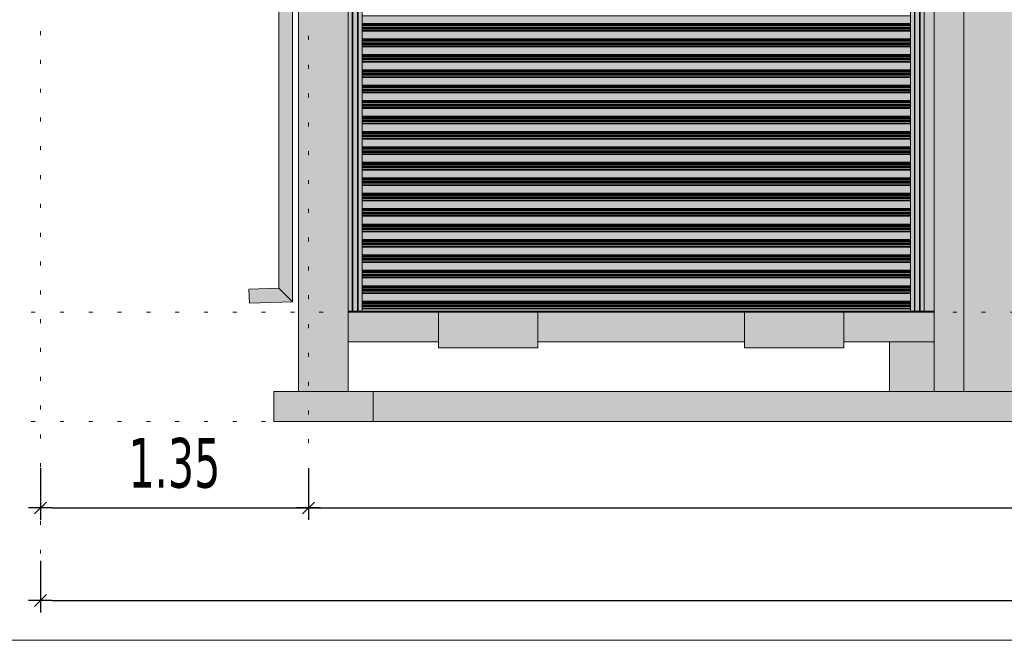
# Model space of a CAD drawing. Header units: millimetres. Extents: x 0 to 1517, y -116 to 725.
# Tile 26 of 256: x 402 to 452, y 245 to 276. Entities that reach past the tile are written whole.
import ezdxf

# ---------------------------------------------------------------- set-up
doc = ezdxf.new("R2010")
doc.units = ezdxf.units.MM
doc.linetypes.add('CADWORK_2', pattern=[1.45, 0.2, -1.25])
doc.layers.add('Ech.1_100', color=7, linetype='Continuous')
doc.styles.add('tahoma-z-r', font='txt', dxfattribs={"width": 0.704918})
doc.dimstyles.new('ISO-25', dxfattribs={"dimtxt": 2.5, "dimasz": 2.5, "dimexe": 1.25, "dimexo": 0.625, "dimtad": 1, "dimtxsty": 'Standard', "dimcen": 2.5, "dimadec": 0, "dimazin": 0, "dimtfac": 1, "dimtmove": 0, "dimatfit": 3, "dimfxl": 1, "dimarcsym": 0})

# ---------------------------------------------------------------- blocks, each defined once
blk = doc.blocks.new('cw-dimension-symbol2')
at = {"color": 0, "linetype": 'Continuous', "lineweight": -2}
for p, q in [((-1, 0), (1, 0)), ((-0.5, -0.5), (0.5, 0.5))]:
    blk.add_line(p, q, dxfattribs=at)
blk = doc.blocks.new('*D80')
at = {"layer": 'Defpoints', "color": 0}
for p in [(403.003, 253.457), (416.503, 253.457), (416.503, 251.457)]:
    blk.add_point(p, dxfattribs=at)
at = {"layer": 'Ech.1_100', "color": 0, "linetype": 'Continuous', "lineweight": -2}
for p, q in [((403.003, 253.457), (403.003, 250.857)), ((416.503, 253.457), (416.503, 250.857)), ((403.603, 251.457), (415.903, 251.457))]:
    blk.add_line(p, q, dxfattribs=at)
at = {"layer": 'Ech.1_100', "color": 0, "lineweight": -2, "xscale": 0.6000000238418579, "yscale": 0.6000000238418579, "zscale": 0.6000000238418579, "rotation": 180}
blk.add_blockref('cw-dimension-symbol2', (403.003, 251.457), dxfattribs=at)
at = {"layer": 'Ech.1_100', "color": 0, "lineweight": -2, "xscale": 0.6000000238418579, "yscale": 0.6000000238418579, "zscale": 0.6000000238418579}
blk.add_blockref('cw-dimension-symbol2', (416.503, 251.457), dxfattribs=at)
at = {"layer": 'Ech.1_100', "color": 7, "linetype": 'Continuous', "lineweight": 5, "insert": (409.753, 253.707), "char_height": 2.5, "attachment_point": 5, "style": 'tahoma-z-r'}
blk.add_mtext('1.35', dxfattribs=at)
blk = doc.blocks.new('*D81')
at = {"layer": 'Defpoints', "color": 0}
for p in [(416.503, 253.457), (499.503, 253.457), (499.503, 251.457)]:
    blk.add_point(p, dxfattribs=at)
at = {"layer": 'Ech.1_100', "color": 0, "linetype": 'Continuous', "lineweight": -2}
for p, q in [((416.503, 253.457), (416.503, 250.857)), ((499.503, 253.457), (499.503, 250.857)), ((417.103, 251.457), (498.903, 251.457))]:
    blk.add_line(p, q, dxfattribs=at)
at = {"layer": 'Ech.1_100', "color": 0, "lineweight": -2, "xscale": 0.6000000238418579, "yscale": 0.6000000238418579, "zscale": 0.6000000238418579, "rotation": 180}
blk.add_blockref('cw-dimension-symbol2', (416.503, 251.457), dxfattribs=at)
at = {"layer": 'Ech.1_100', "color": 0, "lineweight": -2, "xscale": 0.6000000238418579, "yscale": 0.6000000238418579, "zscale": 0.6000000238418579}
blk.add_blockref('cw-dimension-symbol2', (499.503, 251.457), dxfattribs=at)
at = {"layer": 'Ech.1_100', "color": 7, "linetype": 'Continuous', "lineweight": 5, "insert": (458.003, 253.707), "char_height": 2.5, "attachment_point": 5, "style": 'tahoma-z-r'}
blk.add_mtext('8.30', dxfattribs=at)
blk = doc.blocks.new('*D84')
at = {"layer": 'Defpoints', "color": 0}
for p in [(403.003, 248.803), (597.503, 248.803), (597.503, 246.803)]:
    blk.add_point(p, dxfattribs=at)
at = {"layer": 'Ech.1_100', "color": 0, "linetype": 'Continuous', "lineweight": -2}
for p, q in [((403.003, 248.803), (403.003, 246.203)), ((597.503, 248.803), (597.503, 246.203)), ((403.603, 246.803), (596.903, 246.803))]:
    blk.add_line(p, q, dxfattribs=at)
at = {"layer": 'Ech.1_100', "color": 0, "lineweight": -2, "xscale": 0.6000000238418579, "yscale": 0.6000000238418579, "zscale": 0.6000000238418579, "rotation": 180}
blk.add_blockref('cw-dimension-symbol2', (403.003, 246.803), dxfattribs=at)
at = {"layer": 'Ech.1_100', "color": 0, "lineweight": -2, "xscale": 0.6000000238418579, "yscale": 0.6000000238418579, "zscale": 0.6000000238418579}
blk.add_blockref('cw-dimension-symbol2', (597.503, 246.803), dxfattribs=at)
at = {"layer": 'Ech.1_100', "color": 7, "linetype": 'Continuous', "lineweight": 5, "insert": (500.253, 249.053), "char_height": 2.5, "attachment_point": 5, "style": 'tahoma-z-r'}
blk.add_mtext('19.45', dxfattribs=at)

msp = doc.modelspace()

# ---------------------------------------------------------------- hatches: boundary and pattern name
at = {"layer": 'Ech.1_100', "linetype": 'Continuous', "lineweight": 5, "true_color": 0xdcdcdc, "transparency": 33554687}
for points in [[(418.503, 287.357), (418.003, 287.357), (418.003, 291.317), (416.003, 291.317), (416.003, 257.317), (418.503, 257.317), (418.503, 287.357)], [(449.503, 291.317), (448.978, 291.317), (448.978, 287.357), (448.478, 287.357), (448.478, 291.317), (448.003, 291.317), (448.003, 257.317), (449.503, 257.317), (449.503, 291.317)], [(418.503, 259.817), (423.053, 259.817), (423.053, 261.317), (418.503, 261.317), (418.503, 259.817)], [(438.453, 261.317), (428.053, 261.317), (428.053, 259.817), (438.453, 259.817), (438.453, 261.317)], [(448.003, 261.317), (443.453, 261.317), (443.453, 259.817), (448.003, 259.817), (448.003, 261.317)], [(445.753, 257.317), (448.003, 257.317), (448.003, 259.817), (445.753, 259.817), (445.753, 257.317)], [(419.753, 257.317), (414.753, 257.317), (414.753, 255.817), (419.753, 255.817), (419.753, 257.317)], [(419.753, 255.817), (496.253, 255.817), (496.253, 257.317), (419.753, 257.317), (419.753, 255.817)]]:
    msp.add_hatch(color=254, dxfattribs=at).paths.add_polyline_path(points)
at = {"layer": 'Ech.1_100', "linetype": 'Continuous', "lineweight": 5, "true_color": 0xd7d7ea, "transparency": 33554687}
for points in [[(415.703, 289.917), (415.003, 289.237), (415.003, 262.517), (415.703, 261.838), (415.703, 289.917)], [(413.525, 261.773), (415.703, 261.838), (415.003, 262.517), (413.504, 262.472), (413.525, 261.773)]]:
    msp.add_hatch(color=254, dxfattribs=at).paths.add_polyline_path(points)
at = {"layer": 'Ech.1_100', "linetype": 'Continuous', "lineweight": 5, "true_color": 0xf8f8f8, "transparency": 33554687}
msp.add_hatch(color=7, dxfattribs=at).paths.add_polyline_path([(457.253, 289.817), (456.928, 289.817), (456.928, 287.357), (456.428, 287.357), (456.428, 289.817), (455.603, 289.817), (455.603, 287.357), (455.103, 287.357), (455.103, 289.817), (454.278, 289.817), (454.278, 287.357), (453.778, 287.357), (453.778, 289.817), (452.953, 289.817), (452.953, 287.357), (452.453, 287.357), (452.453, 289.817), (451.628, 289.817), (451.628, 287.357), (451.128, 287.357), (451.128, 289.817), (450.303, 289.817), (450.303, 287.357), (449.803, 287.357), (449.803, 289.817), (449.503, 289.817), (449.503, 257.317), (457.253, 257.317), (457.253, 289.817)])
at = {"layer": 'Ech.1_100', "linetype": 'Continuous', "lineweight": 5, "true_color": 0xb3b3b3, "transparency": 33554687}
for points in [[(418.707, 287.357), (418.503, 287.357), (418.503, 261.357), (418.707, 261.357), (418.707, 287.357)], [(418.707, 261.357), (418.737, 261.357), (418.737, 287.357), (418.707, 287.357), (418.707, 261.357)], [(418.737, 261.357), (418.97, 261.357), (418.97, 287.357), (418.737, 287.357), (418.737, 261.357)], [(418.97, 261.357), (419, 261.357), (419, 287.357), (418.97, 287.357), (418.97, 261.357)], [(419, 261.357), (419.203, 261.357), (419.203, 287.357), (419, 287.357), (419, 261.357)], [(447.007, 287.357), (446.803, 287.357), (446.803, 261.357), (447.007, 261.357), (447.007, 287.357)], [(447.037, 287.357), (447.007, 287.357), (447.007, 261.357), (447.037, 261.357), (447.037, 287.357)], [(447.27, 287.357), (447.037, 287.357), (447.037, 261.357), (447.27, 261.357), (447.27, 287.357)], [(447.3, 287.357), (447.27, 287.357), (447.27, 261.357), (447.3, 261.357), (447.3, 287.357)], [(447.503, 287.357), (447.3, 287.357), (447.3, 261.357), (447.503, 261.357), (447.503, 287.357)], [(448.003, 287.357), (447.503, 287.357), (447.503, 261.357), (448.003, 261.357), (448.003, 287.357)]]:
    msp.add_hatch(color=253, dxfattribs=at).paths.add_polyline_path(points)
at = {"layer": 'Ech.1_100', "linetype": 'Continuous', "lineweight": 5, "true_color": 0xb3d6f7, "transparency": 33554687}
for points in [[(419.203, 275.837), (446.803, 275.837), (446.803, 276.225), (419.203, 276.225), (419.203, 275.837)], [(446.803, 275.837), (419.203, 275.837), (419.203, 275.788), (446.803, 275.788), (446.803, 275.837)], [(419.203, 275.78), (446.803, 275.78), (446.803, 275.788), (419.203, 275.788), (419.203, 275.78)], [(419.203, 275.731), (446.803, 275.731), (446.803, 275.78), (419.203, 275.78), (419.203, 275.731)], [(446.803, 275.731), (419.203, 275.731), (419.203, 275.719), (446.803, 275.719), (446.803, 275.731)], [(446.803, 275.719), (419.203, 275.719), (419.203, 275.645), (446.803, 275.645), (446.803, 275.719)], [(419.203, 275.598), (446.803, 275.598), (446.803, 275.645), (419.203, 275.645), (419.203, 275.598)], [(419.203, 275.563), (446.803, 275.563), (446.803, 275.598), (419.203, 275.598), (419.203, 275.563)], [(419.203, 275.484), (446.803, 275.484), (446.803, 275.563), (419.203, 275.563), (419.203, 275.484)], [(419.203, 275.449), (446.803, 275.449), (446.803, 275.484), (419.203, 275.484), (419.203, 275.449)], [(419.203, 275.061), (446.803, 275.061), (446.803, 275.449), (419.203, 275.449), (419.203, 275.061)], [(446.803, 275.061), (419.203, 275.061), (419.203, 275.012), (446.803, 275.012), (446.803, 275.061)], [(419.203, 275.004), (446.803, 275.004), (446.803, 275.012), (419.203, 275.012), (419.203, 275.004)], [(419.203, 274.955), (446.803, 274.955), (446.803, 275.004), (419.203, 275.004), (419.203, 274.955)], [(446.803, 274.955), (419.203, 274.955), (419.203, 274.943), (446.803, 274.943), (446.803, 274.955)], [(446.803, 274.943), (419.203, 274.943), (419.203, 274.869), (446.803, 274.869), (446.803, 274.943)], [(419.203, 274.822), (446.803, 274.822), (446.803, 274.869), (419.203, 274.869), (419.203, 274.822)], [(419.203, 274.787), (446.803, 274.787), (446.803, 274.822), (419.203, 274.822), (419.203, 274.787)], [(419.203, 274.708), (446.803, 274.708), (446.803, 274.787), (419.203, 274.787), (419.203, 274.708)], [(419.203, 274.673), (446.803, 274.673), (446.803, 274.708), (419.203, 274.708), (419.203, 274.673)], [(419.203, 274.285), (446.803, 274.285), (446.803, 274.673), (419.203, 274.673), (419.203, 274.285)], [(446.803, 274.285), (419.203, 274.285), (419.203, 274.236), (446.803, 274.236), (446.803, 274.285)], [(419.203, 274.228), (446.803, 274.228), (446.803, 274.236), (419.203, 274.236), (419.203, 274.228)], [(419.203, 274.179), (446.803, 274.179), (446.803, 274.228), (419.203, 274.228), (419.203, 274.179)], [(446.803, 274.179), (419.203, 274.179), (419.203, 274.167), (446.803, 274.167), (446.803, 274.179)], [(446.803, 274.167), (419.203, 274.167), (419.203, 274.093), (446.803, 274.093), (446.803, 274.167)], [(419.203, 274.046), (446.803, 274.046), (446.803, 274.093), (419.203, 274.093), (419.203, 274.046)], [(419.203, 274.011), (446.803, 274.011), (446.803, 274.046), (419.203, 274.046), (419.203, 274.011)], [(419.203, 273.932), (446.803, 273.932), (446.803, 274.011), (419.203, 274.011), (419.203, 273.932)], [(419.203, 273.897), (446.803, 273.897), (446.803, 273.932), (419.203, 273.932), (419.203, 273.897)], [(419.203, 273.509), (446.803, 273.509), (446.803, 273.897), (419.203, 273.897), (419.203, 273.509)], [(446.803, 273.509), (419.203, 273.509), (419.203, 273.46), (446.803, 273.46), (446.803, 273.509)], [(419.203, 273.452), (446.803, 273.452), (446.803, 273.46), (419.203, 273.46), (419.203, 273.452)], [(419.203, 273.403), (446.803, 273.403), (446.803, 273.452), (419.203, 273.452), (419.203, 273.403)], [(446.803, 273.403), (419.203, 273.403), (419.203, 273.391), (446.803, 273.391), (446.803, 273.403)], [(446.803, 273.391), (419.203, 273.391), (419.203, 273.317), (446.803, 273.317), (446.803, 273.391)], [(419.203, 273.27), (446.803, 273.27), (446.803, 273.317), (419.203, 273.317), (419.203, 273.27)], [(419.203, 273.235), (446.803, 273.235), (446.803, 273.27), (419.203, 273.27), (419.203, 273.235)], [(419.203, 273.156), (446.803, 273.156), (446.803, 273.235), (419.203, 273.235), (419.203, 273.156)], [(419.203, 273.121), (446.803, 273.121), (446.803, 273.156), (419.203, 273.156), (419.203, 273.121)], [(419.203, 272.733), (446.803, 272.733), (446.803, 273.121), (419.203, 273.121), (419.203, 272.733)], [(446.803, 272.733), (419.203, 272.733), (419.203, 272.684), (446.803, 272.684), (446.803, 272.733)], [(419.203, 272.676), (446.803, 272.676), (446.803, 272.684), (419.203, 272.684), (419.203, 272.676)], [(419.203, 272.627), (446.803, 272.627), (446.803, 272.676), (419.203, 272.676), (419.203, 272.627)], [(446.803, 272.627), (419.203, 272.627), (419.203, 272.615), (446.803, 272.615), (446.803, 272.627)], [(446.803, 272.615), (419.203, 272.615), (419.203, 272.541), (446.803, 272.541), (446.803, 272.615)], [(419.203, 272.494), (446.803, 272.494), (446.803, 272.541), (419.203, 272.541), (419.203, 272.494)], [(419.203, 272.459), (446.803, 272.459), (446.803, 272.494), (419.203, 272.494), (419.203, 272.459)], [(419.203, 272.38), (446.803, 272.38), (446.803, 272.459), (419.203, 272.459), (419.203, 272.38)], [(419.203, 272.345), (446.803, 272.345), (446.803, 272.38), (419.203, 272.38), (419.203, 272.345)], [(419.203, 271.957), (446.803, 271.957), (446.803, 272.345), (419.203, 272.345), (419.203, 271.957)], [(446.803, 271.957), (419.203, 271.957), (419.203, 271.908), (446.803, 271.908), (446.803, 271.957)], [(419.203, 271.9), (446.803, 271.9), (446.803, 271.908), (419.203, 271.908), (419.203, 271.9)], [(419.203, 271.851), (446.803, 271.851), (446.803, 271.9), (419.203, 271.9), (419.203, 271.851)], [(446.803, 271.851), (419.203, 271.851), (419.203, 271.839), (446.803, 271.839), (446.803, 271.851)], [(446.803, 271.839), (419.203, 271.839), (419.203, 271.765), (446.803, 271.765), (446.803, 271.839)], [(419.203, 271.718), (446.803, 271.718), (446.803, 271.765), (419.203, 271.765), (419.203, 271.718)], [(419.203, 271.683), (446.803, 271.683), (446.803, 271.718), (419.203, 271.718), (419.203, 271.683)], [(419.203, 271.604), (446.803, 271.604), (446.803, 271.683), (419.203, 271.683), (419.203, 271.604)], [(419.203, 271.569), (446.803, 271.569), (446.803, 271.604), (419.203, 271.604), (419.203, 271.569)], [(419.203, 271.181), (446.803, 271.181), (446.803, 271.569), (419.203, 271.569), (419.203, 271.181)], [(446.803, 271.181), (419.203, 271.181), (419.203, 271.132), (446.803, 271.132), (446.803, 271.181)], [(419.203, 271.124), (446.803, 271.124), (446.803, 271.132), (419.203, 271.132), (419.203, 271.124)], [(419.203, 271.075), (446.803, 271.075), (446.803, 271.124), (419.203, 271.124), (419.203, 271.075)], [(446.803, 271.075), (419.203, 271.075), (419.203, 271.063), (446.803, 271.063), (446.803, 271.075)], [(446.803, 271.063), (419.203, 271.063), (419.203, 270.989), (446.803, 270.989), (446.803, 271.063)], [(419.203, 270.942), (446.803, 270.942), (446.803, 270.989), (419.203, 270.989), (419.203, 270.942)], [(419.203, 270.907), (446.803, 270.907), (446.803, 270.942), (419.203, 270.942), (419.203, 270.907)], [(419.203, 270.828), (446.803, 270.828), (446.803, 270.907), (419.203, 270.907), (419.203, 270.828)], [(419.203, 270.793), (446.803, 270.793), (446.803, 270.828), (419.203, 270.828), (419.203, 270.793)], [(419.203, 270.405), (446.803, 270.405), (446.803, 270.793), (419.203, 270.793), (419.203, 270.405)], [(446.803, 270.405), (419.203, 270.405), (419.203, 270.356), (446.803, 270.356), (446.803, 270.405)], [(419.203, 270.348), (446.803, 270.348), (446.803, 270.356), (419.203, 270.356), (419.203, 270.348)], [(419.203, 270.299), (446.803, 270.299), (446.803, 270.348), (419.203, 270.348), (419.203, 270.299)], [(446.803, 270.299), (419.203, 270.299), (419.203, 270.287), (446.803, 270.287), (446.803, 270.299)], [(446.803, 270.287), (419.203, 270.287), (419.203, 270.213), (446.803, 270.213), (446.803, 270.287)], [(419.203, 270.166), (446.803, 270.166), (446.803, 270.213), (419.203, 270.213), (419.203, 270.166)], [(419.203, 270.131), (446.803, 270.131), (446.803, 270.166), (419.203, 270.166), (419.203, 270.131)], [(419.203, 270.052), (446.803, 270.052), (446.803, 270.131), (419.203, 270.131), (419.203, 270.052)], [(419.203, 270.017), (446.803, 270.017), (446.803, 270.052), (419.203, 270.052), (419.203, 270.017)], [(419.203, 269.629), (446.803, 269.629), (446.803, 270.017), (419.203, 270.017), (419.203, 269.629)], [(446.803, 269.629), (419.203, 269.629), (419.203, 269.58), (446.803, 269.58), (446.803, 269.629)], [(419.203, 269.572), (446.803, 269.572), (446.803, 269.58), (419.203, 269.58), (419.203, 269.572)], [(419.203, 269.523), (446.803, 269.523), (446.803, 269.572), (419.203, 269.572), (419.203, 269.523)], [(446.803, 269.523), (419.203, 269.523), (419.203, 269.511), (446.803, 269.511), (446.803, 269.523)], [(446.803, 269.511), (419.203, 269.511), (419.203, 269.437), (446.803, 269.437), (446.803, 269.511)], [(419.203, 269.39), (446.803, 269.39), (446.803, 269.437), (419.203, 269.437), (419.203, 269.39)], [(419.203, 269.355), (446.803, 269.355), (446.803, 269.39), (419.203, 269.39), (419.203, 269.355)], [(419.203, 269.276), (446.803, 269.276), (446.803, 269.355), (419.203, 269.355), (419.203, 269.276)], [(419.203, 269.241), (446.803, 269.241), (446.803, 269.276), (419.203, 269.276), (419.203, 269.241)], [(419.203, 268.853), (446.803, 268.853), (446.803, 269.241), (419.203, 269.241), (419.203, 268.853)], [(446.803, 268.853), (419.203, 268.853), (419.203, 268.804), (446.803, 268.804), (446.803, 268.853)], [(419.203, 268.796), (446.803, 268.796), (446.803, 268.804), (419.203, 268.804), (419.203, 268.796)], [(419.203, 268.747), (446.803, 268.747), (446.803, 268.796), (419.203, 268.796), (419.203, 268.747)], [(446.803, 268.747), (419.203, 268.747), (419.203, 268.735), (446.803, 268.735), (446.803, 268.747)], [(446.803, 268.735), (419.203, 268.735), (419.203, 268.661), (446.803, 268.661), (446.803, 268.735)], [(419.203, 268.614), (446.803, 268.614), (446.803, 268.661), (419.203, 268.661), (419.203, 268.614)], [(419.203, 268.579), (446.803, 268.579), (446.803, 268.614), (419.203, 268.614), (419.203, 268.579)], [(419.203, 268.5), (446.803, 268.5), (446.803, 268.579), (419.203, 268.579), (419.203, 268.5)], [(419.203, 268.465), (446.803, 268.465), (446.803, 268.5), (419.203, 268.5), (419.203, 268.465)], [(419.203, 268.077), (446.803, 268.077), (446.803, 268.465), (419.203, 268.465), (419.203, 268.077)], [(446.803, 268.077), (419.203, 268.077), (419.203, 268.028), (446.803, 268.028), (446.803, 268.077)], [(419.203, 268.02), (446.803, 268.02), (446.803, 268.028), (419.203, 268.028), (419.203, 268.02)], [(419.203, 267.971), (446.803, 267.971), (446.803, 268.02), (419.203, 268.02), (419.203, 267.971)], [(446.803, 267.971), (419.203, 267.971), (419.203, 267.959), (446.803, 267.959), (446.803, 267.971)], [(446.803, 267.959), (419.203, 267.959), (419.203, 267.885), (446.803, 267.885), (446.803, 267.959)], [(419.203, 267.838), (446.803, 267.838), (446.803, 267.885), (419.203, 267.885), (419.203, 267.838)], [(419.203, 267.803), (446.803, 267.803), (446.803, 267.838), (419.203, 267.838), (419.203, 267.803)], [(419.203, 267.724), (446.803, 267.724), (446.803, 267.803), (419.203, 267.803), (419.203, 267.724)], [(419.203, 267.689), (446.803, 267.689), (446.803, 267.724), (419.203, 267.724), (419.203, 267.689)], [(419.203, 267.301), (446.803, 267.301), (446.803, 267.689), (419.203, 267.689), (419.203, 267.301)], [(446.803, 267.301), (419.203, 267.301), (419.203, 267.252), (446.803, 267.252), (446.803, 267.301)], [(419.203, 267.244), (446.803, 267.244), (446.803, 267.252), (419.203, 267.252), (419.203, 267.244)], [(419.203, 267.195), (446.803, 267.195), (446.803, 267.244), (419.203, 267.244), (419.203, 267.195)], [(446.803, 267.195), (419.203, 267.195), (419.203, 267.183), (446.803, 267.183), (446.803, 267.195)], [(446.803, 267.183), (419.203, 267.183), (419.203, 267.109), (446.803, 267.109), (446.803, 267.183)], [(419.203, 267.062), (446.803, 267.062), (446.803, 267.109), (419.203, 267.109), (419.203, 267.062)], [(419.203, 267.027), (446.803, 267.027), (446.803, 267.062), (419.203, 267.062), (419.203, 267.027)], [(419.203, 266.948), (446.803, 266.948), (446.803, 267.027), (419.203, 267.027), (419.203, 266.948)], [(419.203, 266.913), (446.803, 266.913), (446.803, 266.948), (419.203, 266.948), (419.203, 266.913)], [(419.203, 266.525), (446.803, 266.525), (446.803, 266.913), (419.203, 266.913), (419.203, 266.525)], [(446.803, 266.525), (419.203, 266.525), (419.203, 266.476), (446.803, 266.476), (446.803, 266.525)], [(419.203, 266.468), (446.803, 266.468), (446.803, 266.476), (419.203, 266.476), (419.203, 266.468)], [(419.203, 266.419), (446.803, 266.419), (446.803, 266.468), (419.203, 266.468), (419.203, 266.419)], [(446.803, 266.419), (419.203, 266.419), (419.203, 266.407), (446.803, 266.407), (446.803, 266.419)], [(446.803, 266.407), (419.203, 266.407), (419.203, 266.333), (446.803, 266.333), (446.803, 266.407)], [(419.203, 266.286), (446.803, 266.286), (446.803, 266.333), (419.203, 266.333), (419.203, 266.286)], [(419.203, 266.251), (446.803, 266.251), (446.803, 266.286), (419.203, 266.286), (419.203, 266.251)], [(419.203, 266.172), (446.803, 266.172), (446.803, 266.251), (419.203, 266.251), (419.203, 266.172)], [(419.203, 266.137), (446.803, 266.137), (446.803, 266.172), (419.203, 266.172), (419.203, 266.137)], [(419.203, 265.749), (446.803, 265.749), (446.803, 266.137), (419.203, 266.137), (419.203, 265.749)], [(446.803, 265.749), (419.203, 265.749), (419.203, 265.7), (446.803, 265.7), (446.803, 265.749)], [(419.203, 265.692), (446.803, 265.692), (446.803, 265.7), (419.203, 265.7), (419.203, 265.692)], [(419.203, 265.643), (446.803, 265.643), (446.803, 265.692), (419.203, 265.692), (419.203, 265.643)], [(446.803, 265.643), (419.203, 265.643), (419.203, 265.631), (446.803, 265.631), (446.803, 265.643)], [(446.803, 265.631), (419.203, 265.631), (419.203, 265.557), (446.803, 265.557), (446.803, 265.631)], [(419.203, 265.51), (446.803, 265.51), (446.803, 265.557), (419.203, 265.557), (419.203, 265.51)], [(419.203, 265.475), (446.803, 265.475), (446.803, 265.51), (419.203, 265.51), (419.203, 265.475)], [(419.203, 265.396), (446.803, 265.396), (446.803, 265.475), (419.203, 265.475), (419.203, 265.396)], [(419.203, 265.361), (446.803, 265.361), (446.803, 265.396), (419.203, 265.396), (419.203, 265.361)], [(419.203, 264.973), (446.803, 264.973), (446.803, 265.361), (419.203, 265.361), (419.203, 264.973)], [(446.803, 264.973), (419.203, 264.973), (419.203, 264.924), (446.803, 264.924), (446.803, 264.973)], [(419.203, 264.916), (446.803, 264.916), (446.803, 264.924), (419.203, 264.924), (419.203, 264.916)], [(419.203, 264.867), (446.803, 264.867), (446.803, 264.916), (419.203, 264.916), (419.203, 264.867)], [(446.803, 264.867), (419.203, 264.867), (419.203, 264.855), (446.803, 264.855), (446.803, 264.867)], [(446.803, 264.855), (419.203, 264.855), (419.203, 264.781), (446.803, 264.781), (446.803, 264.855)], [(419.203, 264.734), (446.803, 264.734), (446.803, 264.781), (419.203, 264.781), (419.203, 264.734)], [(419.203, 264.699), (446.803, 264.699), (446.803, 264.734), (419.203, 264.734), (419.203, 264.699)], [(419.203, 264.62), (446.803, 264.62), (446.803, 264.699), (419.203, 264.699), (419.203, 264.62)], [(419.203, 264.585), (446.803, 264.585), (446.803, 264.62), (419.203, 264.62), (419.203, 264.585)], [(419.203, 264.197), (446.803, 264.197), (446.803, 264.585), (419.203, 264.585), (419.203, 264.197)], [(446.803, 264.197), (419.203, 264.197), (419.203, 264.148), (446.803, 264.148), (446.803, 264.197)], [(419.203, 264.14), (446.803, 264.14), (446.803, 264.148), (419.203, 264.148), (419.203, 264.14)], [(419.203, 264.091), (446.803, 264.091), (446.803, 264.14), (419.203, 264.14), (419.203, 264.091)], [(446.803, 264.091), (419.203, 264.091), (419.203, 264.079), (446.803, 264.079), (446.803, 264.091)], [(446.803, 264.079), (419.203, 264.079), (419.203, 264.005), (446.803, 264.005), (446.803, 264.079)], [(419.203, 263.958), (446.803, 263.958), (446.803, 264.005), (419.203, 264.005), (419.203, 263.958)], [(419.203, 263.923), (446.803, 263.923), (446.803, 263.958), (419.203, 263.958), (419.203, 263.923)], [(419.203, 263.844), (446.803, 263.844), (446.803, 263.923), (419.203, 263.923), (419.203, 263.844)], [(419.203, 263.809), (446.803, 263.809), (446.803, 263.844), (419.203, 263.844), (419.203, 263.809)], [(419.203, 263.421), (446.803, 263.421), (446.803, 263.809), (419.203, 263.809), (419.203, 263.421)], [(446.803, 263.421), (419.203, 263.421), (419.203, 263.372), (446.803, 263.372), (446.803, 263.421)], [(419.203, 263.364), (446.803, 263.364), (446.803, 263.372), (419.203, 263.372), (419.203, 263.364)], [(419.203, 263.315), (446.803, 263.315), (446.803, 263.364), (419.203, 263.364), (419.203, 263.315)], [(446.803, 263.315), (419.203, 263.315), (419.203, 263.303), (446.803, 263.303), (446.803, 263.315)], [(446.803, 263.303), (419.203, 263.303), (419.203, 263.229), (446.803, 263.229), (446.803, 263.303)], [(419.203, 263.182), (446.803, 263.182), (446.803, 263.229), (419.203, 263.229), (419.203, 263.182)], [(419.203, 263.147), (446.803, 263.147), (446.803, 263.182), (419.203, 263.182), (419.203, 263.147)], [(419.203, 263.068), (446.803, 263.068), (446.803, 263.147), (419.203, 263.147), (419.203, 263.068)], [(419.203, 263.033), (446.803, 263.033), (446.803, 263.068), (419.203, 263.068), (419.203, 263.033)], [(419.203, 262.645), (446.803, 262.645), (446.803, 263.033), (419.203, 263.033), (419.203, 262.645)], [(446.803, 262.645), (419.203, 262.645), (419.203, 262.596), (446.803, 262.596), (446.803, 262.645)], [(419.203, 262.588), (446.803, 262.588), (446.803, 262.596), (419.203, 262.596), (419.203, 262.588)], [(419.203, 262.539), (446.803, 262.539), (446.803, 262.588), (419.203, 262.588), (419.203, 262.539)], [(446.803, 262.539), (419.203, 262.539), (419.203, 262.527), (446.803, 262.527), (446.803, 262.539)], [(446.803, 262.527), (419.203, 262.527), (419.203, 262.453), (446.803, 262.453), (446.803, 262.527)], [(419.203, 262.406), (446.803, 262.406), (446.803, 262.453), (419.203, 262.453), (419.203, 262.406)], [(419.203, 262.371), (446.803, 262.371), (446.803, 262.406), (419.203, 262.406), (419.203, 262.371)], [(419.203, 262.292), (446.803, 262.292), (446.803, 262.371), (419.203, 262.371), (419.203, 262.292)], [(419.203, 262.257), (446.803, 262.257), (446.803, 262.292), (419.203, 262.292), (419.203, 262.257)], [(419.203, 261.869), (446.803, 261.869), (446.803, 262.257), (419.203, 262.257), (419.203, 261.869)], [(446.803, 261.869), (419.203, 261.869), (419.203, 261.82), (446.803, 261.82), (446.803, 261.869)], [(419.203, 261.812), (446.803, 261.812), (446.803, 261.82), (419.203, 261.82), (419.203, 261.812)], [(419.203, 261.763), (446.803, 261.763), (446.803, 261.812), (419.203, 261.812), (419.203, 261.763)], [(446.803, 261.763), (419.203, 261.763), (419.203, 261.751), (446.803, 261.751), (446.803, 261.763)], [(446.803, 261.751), (419.203, 261.751), (419.203, 261.677), (446.803, 261.677), (446.803, 261.751)], [(419.203, 261.63), (446.803, 261.63), (446.803, 261.677), (419.203, 261.677), (419.203, 261.63)], [(419.203, 261.595), (446.803, 261.595), (446.803, 261.63), (419.203, 261.63), (419.203, 261.595)], [(419.203, 261.516), (446.803, 261.516), (446.803, 261.595), (419.203, 261.595), (419.203, 261.516)], [(419.203, 261.481), (446.803, 261.481), (446.803, 261.516), (419.203, 261.516), (419.203, 261.481)], [(446.803, 261.481), (419.203, 261.481), (419.203, 261.357), (446.803, 261.357), (446.803, 261.481)]]:
    msp.add_hatch(color=254, dxfattribs=at).paths.add_polyline_path(points)
at = {"layer": 'Ech.1_100', "linetype": 'Continuous', "lineweight": 5, "true_color": 0xb8b8b8, "transparency": 33554687}
for points in [[(428.053, 261.317), (423.053, 261.317), (423.053, 259.517), (428.053, 259.517), (428.053, 261.317)], [(443.453, 261.317), (438.453, 261.317), (438.453, 259.517), (443.453, 259.517), (443.453, 261.317)]]:
    msp.add_hatch(color=9, dxfattribs=at).paths.add_polyline_path(points)

# ---------------------------------------------------------------- linework, layer by layer
at = {"layer": 'Ech.1_100', "color": 7, "linetype": 'Continuous', "lineweight": 5}
for points in [[(926.704, 244.798), (926.704, 457.821), (334.895, 457.821), (334.895, 244.798), (926.704, 244.798)], [(418.503, 287.357), (418.003, 287.357), (418.003, 291.317), (416.003, 291.317), (416.003, 257.317), (418.503, 257.317), (418.503, 287.357)], [(449.503, 291.317), (448.978, 291.317), (448.978, 287.357), (448.478, 287.357), (448.478, 291.317), (448.003, 291.317), (448.003, 257.317), (449.503, 257.317), (449.503, 291.317)], [(415.703, 289.917), (415.003, 289.237), (415.003, 262.517), (415.703, 261.838), (415.703, 289.917)], [(418.707, 287.357), (418.503, 287.357), (418.503, 261.357), (418.707, 261.357), (418.707, 287.357)], [(418.707, 261.357), (418.737, 261.357), (418.737, 287.357), (418.707, 287.357), (418.707, 261.357)], [(418.737, 261.357), (418.97, 261.357), (418.97, 287.357), (418.737, 287.357), (418.737, 261.357)], [(418.97, 261.357), (419, 261.357), (419, 287.357), (418.97, 287.357), (418.97, 261.357)], [(419, 261.357), (419.203, 261.357), (419.203, 287.357), (419, 287.357), (419, 261.357)], [(447.007, 287.357), (446.803, 287.357), (446.803, 261.357), (447.007, 261.357), (447.007, 287.357)], [(447.037, 287.357), (447.007, 287.357), (447.007, 261.357), (447.037, 261.357), (447.037, 287.357)], [(447.27, 287.357), (447.037, 287.357), (447.037, 261.357), (447.27, 261.357), (447.27, 287.357)], [(447.3, 287.357), (447.27, 287.357), (447.27, 261.357), (447.3, 261.357), (447.3, 287.357)], [(447.503, 287.357), (447.3, 287.357), (447.3, 261.357), (447.503, 261.357), (447.503, 287.357)], [(448.003, 287.357), (447.503, 287.357), (447.503, 261.357), (448.003, 261.357), (448.003, 287.357)], [(419.203, 275.837), (446.803, 275.837), (446.803, 276.225), (419.203, 276.225), (419.203, 275.837)], [(446.803, 275.837), (419.203, 275.837), (419.203, 275.788), (446.803, 275.788), (446.803, 275.837)], [(419.203, 275.78), (446.803, 275.78), (446.803, 275.788), (419.203, 275.788), (419.203, 275.78)], [(419.203, 275.731), (446.803, 275.731), (446.803, 275.78), (419.203, 275.78), (419.203, 275.731)], [(446.803, 275.731), (419.203, 275.731), (419.203, 275.719), (446.803, 275.719), (446.803, 275.731)], [(446.803, 275.719), (419.203, 275.719), (419.203, 275.645), (446.803, 275.645), (446.803, 275.719)], [(419.203, 275.598), (446.803, 275.598), (446.803, 275.645), (419.203, 275.645), (419.203, 275.598)], [(419.203, 275.563), (446.803, 275.563), (446.803, 275.598), (419.203, 275.598), (419.203, 275.563)], [(419.203, 275.484), (446.803, 275.484), (446.803, 275.563), (419.203, 275.563), (419.203, 275.484)], [(419.203, 275.449), (446.803, 275.449), (446.803, 275.484), (419.203, 275.484), (419.203, 275.449)], [(419.203, 275.061), (446.803, 275.061), (446.803, 275.449), (419.203, 275.449), (419.203, 275.061)], [(446.803, 275.061), (419.203, 275.061), (419.203, 275.012), (446.803, 275.012), (446.803, 275.061)], [(419.203, 275.004), (446.803, 275.004), (446.803, 275.012), (419.203, 275.012), (419.203, 275.004)], [(419.203, 274.955), (446.803, 274.955), (446.803, 275.004), (419.203, 275.004), (419.203, 274.955)], [(446.803, 274.955), (419.203, 274.955), (419.203, 274.943), (446.803, 274.943), (446.803, 274.955)], [(446.803, 274.943), (419.203, 274.943), (419.203, 274.869), (446.803, 274.869), (446.803, 274.943)], [(419.203, 274.822), (446.803, 274.822), (446.803, 274.869), (419.203, 274.869), (419.203, 274.822)], [(419.203, 274.787), (446.803, 274.787), (446.803, 274.822), (419.203, 274.822), (419.203, 274.787)], [(419.203, 274.708), (446.803, 274.708), (446.803, 274.787), (419.203, 274.787), (419.203, 274.708)], [(419.203, 274.673), (446.803, 274.673), (446.803, 274.708), (419.203, 274.708), (419.203, 274.673)], [(419.203, 274.285), (446.803, 274.285), (446.803, 274.673), (419.203, 274.673), (419.203, 274.285)], [(446.803, 274.285), (419.203, 274.285), (419.203, 274.236), (446.803, 274.236), (446.803, 274.285)], [(419.203, 274.228), (446.803, 274.228), (446.803, 274.236), (419.203, 274.236), (419.203, 274.228)], [(419.203, 274.179), (446.803, 274.179), (446.803, 274.228), (419.203, 274.228), (419.203, 274.179)], [(446.803, 274.179), (419.203, 274.179), (419.203, 274.167), (446.803, 274.167), (446.803, 274.179)], [(446.803, 274.167), (419.203, 274.167), (419.203, 274.093), (446.803, 274.093), (446.803, 274.167)], [(419.203, 274.046), (446.803, 274.046), (446.803, 274.093), (419.203, 274.093), (419.203, 274.046)], [(419.203, 274.011), (446.803, 274.011), (446.803, 274.046), (419.203, 274.046), (419.203, 274.011)], [(419.203, 273.932), (446.803, 273.932), (446.803, 274.011), (419.203, 274.011), (419.203, 273.932)], [(419.203, 273.897), (446.803, 273.897), (446.803, 273.932), (419.203, 273.932), (419.203, 273.897)], [(419.203, 273.509), (446.803, 273.509), (446.803, 273.897), (419.203, 273.897), (419.203, 273.509)], [(446.803, 273.509), (419.203, 273.509), (419.203, 273.46), (446.803, 273.46), (446.803, 273.509)], [(419.203, 273.452), (446.803, 273.452), (446.803, 273.46), (419.203, 273.46), (419.203, 273.452)], [(419.203, 273.403), (446.803, 273.403), (446.803, 273.452), (419.203, 273.452), (419.203, 273.403)], [(446.803, 273.403), (419.203, 273.403), (419.203, 273.391), (446.803, 273.391), (446.803, 273.403)], [(446.803, 273.391), (419.203, 273.391), (419.203, 273.317), (446.803, 273.317), (446.803, 273.391)], [(419.203, 273.27), (446.803, 273.27), (446.803, 273.317), (419.203, 273.317), (419.203, 273.27)], [(419.203, 273.235), (446.803, 273.235), (446.803, 273.27), (419.203, 273.27), (419.203, 273.235)], [(419.203, 273.156), (446.803, 273.156), (446.803, 273.235), (419.203, 273.235), (419.203, 273.156)], [(419.203, 273.121), (446.803, 273.121), (446.803, 273.156), (419.203, 273.156), (419.203, 273.121)], [(419.203, 272.733), (446.803, 272.733), (446.803, 273.121), (419.203, 273.121), (419.203, 272.733)], [(446.803, 272.733), (419.203, 272.733), (419.203, 272.684), (446.803, 272.684), (446.803, 272.733)], [(419.203, 272.676), (446.803, 272.676), (446.803, 272.684), (419.203, 272.684), (419.203, 272.676)], [(419.203, 272.627), (446.803, 272.627), (446.803, 272.676), (419.203, 272.676), (419.203, 272.627)], [(446.803, 272.627), (419.203, 272.627), (419.203, 272.615), (446.803, 272.615), (446.803, 272.627)], [(446.803, 272.615), (419.203, 272.615), (419.203, 272.541), (446.803, 272.541), (446.803, 272.615)], [(419.203, 272.494), (446.803, 272.494), (446.803, 272.541), (419.203, 272.541), (419.203, 272.494)], [(419.203, 272.459), (446.803, 272.459), (446.803, 272.494), (419.203, 272.494), (419.203, 272.459)], [(419.203, 272.38), (446.803, 272.38), (446.803, 272.459), (419.203, 272.459), (419.203, 272.38)], [(419.203, 272.345), (446.803, 272.345), (446.803, 272.38), (419.203, 272.38), (419.203, 272.345)], [(419.203, 271.957), (446.803, 271.957), (446.803, 272.345), (419.203, 272.345), (419.203, 271.957)], [(446.803, 271.957), (419.203, 271.957), (419.203, 271.908), (446.803, 271.908), (446.803, 271.957)], [(419.203, 271.9), (446.803, 271.9), (446.803, 271.908), (419.203, 271.908), (419.203, 271.9)], [(419.203, 271.851), (446.803, 271.851), (446.803, 271.9), (419.203, 271.9), (419.203, 271.851)], [(446.803, 271.851), (419.203, 271.851), (419.203, 271.839), (446.803, 271.839), (446.803, 271.851)], [(446.803, 271.839), (419.203, 271.839), (419.203, 271.765), (446.803, 271.765), (446.803, 271.839)], [(419.203, 271.718), (446.803, 271.718), (446.803, 271.765), (419.203, 271.765), (419.203, 271.718)], [(419.203, 271.683), (446.803, 271.683), (446.803, 271.718), (419.203, 271.718), (419.203, 271.683)], [(419.203, 271.604), (446.803, 271.604), (446.803, 271.683), (419.203, 271.683), (419.203, 271.604)], [(419.203, 271.569), (446.803, 271.569), (446.803, 271.604), (419.203, 271.604), (419.203, 271.569)], [(419.203, 271.181), (446.803, 271.181), (446.803, 271.569), (419.203, 271.569), (419.203, 271.181)], [(446.803, 271.181), (419.203, 271.181), (419.203, 271.132), (446.803, 271.132), (446.803, 271.181)], [(419.203, 271.124), (446.803, 271.124), (446.803, 271.132), (419.203, 271.132), (419.203, 271.124)], [(419.203, 271.075), (446.803, 271.075), (446.803, 271.124), (419.203, 271.124), (419.203, 271.075)], [(446.803, 271.075), (419.203, 271.075), (419.203, 271.063), (446.803, 271.063), (446.803, 271.075)], [(446.803, 271.063), (419.203, 271.063), (419.203, 270.989), (446.803, 270.989), (446.803, 271.063)], [(419.203, 270.942), (446.803, 270.942), (446.803, 270.989), (419.203, 270.989), (419.203, 270.942)], [(419.203, 270.907), (446.803, 270.907), (446.803, 270.942), (419.203, 270.942), (419.203, 270.907)], [(419.203, 270.828), (446.803, 270.828), (446.803, 270.907), (419.203, 270.907), (419.203, 270.828)], [(419.203, 270.793), (446.803, 270.793), (446.803, 270.828), (419.203, 270.828), (419.203, 270.793)], [(419.203, 270.405), (446.803, 270.405), (446.803, 270.793), (419.203, 270.793), (419.203, 270.405)], [(446.803, 270.405), (419.203, 270.405), (419.203, 270.356), (446.803, 270.356), (446.803, 270.405)], [(419.203, 270.348), (446.803, 270.348), (446.803, 270.356), (419.203, 270.356), (419.203, 270.348)], [(419.203, 270.299), (446.803, 270.299), (446.803, 270.348), (419.203, 270.348), (419.203, 270.299)], [(446.803, 270.299), (419.203, 270.299), (419.203, 270.287), (446.803, 270.287), (446.803, 270.299)], [(446.803, 270.287), (419.203, 270.287), (419.203, 270.213), (446.803, 270.213), (446.803, 270.287)], [(419.203, 270.166), (446.803, 270.166), (446.803, 270.213), (419.203, 270.213), (419.203, 270.166)], [(419.203, 270.131), (446.803, 270.131), (446.803, 270.166), (419.203, 270.166), (419.203, 270.131)], [(419.203, 270.052), (446.803, 270.052), (446.803, 270.131), (419.203, 270.131), (419.203, 270.052)], [(419.203, 270.017), (446.803, 270.017), (446.803, 270.052), (419.203, 270.052), (419.203, 270.017)], [(419.203, 269.629), (446.803, 269.629), (446.803, 270.017), (419.203, 270.017), (419.203, 269.629)], [(446.803, 269.629), (419.203, 269.629), (419.203, 269.58), (446.803, 269.58), (446.803, 269.629)], [(419.203, 269.572), (446.803, 269.572), (446.803, 269.58), (419.203, 269.58), (419.203, 269.572)], [(419.203, 269.523), (446.803, 269.523), (446.803, 269.572), (419.203, 269.572), (419.203, 269.523)], [(446.803, 269.523), (419.203, 269.523), (419.203, 269.511), (446.803, 269.511), (446.803, 269.523)], [(446.803, 269.511), (419.203, 269.511), (419.203, 269.437), (446.803, 269.437), (446.803, 269.511)], [(419.203, 269.39), (446.803, 269.39), (446.803, 269.437), (419.203, 269.437), (419.203, 269.39)], [(419.203, 269.355), (446.803, 269.355), (446.803, 269.39), (419.203, 269.39), (419.203, 269.355)], [(419.203, 269.276), (446.803, 269.276), (446.803, 269.355), (419.203, 269.355), (419.203, 269.276)], [(419.203, 269.241), (446.803, 269.241), (446.803, 269.276), (419.203, 269.276), (419.203, 269.241)], [(419.203, 268.853), (446.803, 268.853), (446.803, 269.241), (419.203, 269.241), (419.203, 268.853)], [(446.803, 268.853), (419.203, 268.853), (419.203, 268.804), (446.803, 268.804), (446.803, 268.853)], [(419.203, 268.796), (446.803, 268.796), (446.803, 268.804), (419.203, 268.804), (419.203, 268.796)], [(419.203, 268.747), (446.803, 268.747), (446.803, 268.796), (419.203, 268.796), (419.203, 268.747)], [(446.803, 268.747), (419.203, 268.747), (419.203, 268.735), (446.803, 268.735), (446.803, 268.747)], [(446.803, 268.735), (419.203, 268.735), (419.203, 268.661), (446.803, 268.661), (446.803, 268.735)], [(419.203, 268.614), (446.803, 268.614), (446.803, 268.661), (419.203, 268.661), (419.203, 268.614)], [(419.203, 268.579), (446.803, 268.579), (446.803, 268.614), (419.203, 268.614), (419.203, 268.579)], [(419.203, 268.5), (446.803, 268.5), (446.803, 268.579), (419.203, 268.579), (419.203, 268.5)], [(419.203, 268.465), (446.803, 268.465), (446.803, 268.5), (419.203, 268.5), (419.203, 268.465)], [(419.203, 268.077), (446.803, 268.077), (446.803, 268.465), (419.203, 268.465), (419.203, 268.077)], [(446.803, 268.077), (419.203, 268.077), (419.203, 268.028), (446.803, 268.028), (446.803, 268.077)], [(419.203, 268.02), (446.803, 268.02), (446.803, 268.028), (419.203, 268.028), (419.203, 268.02)], [(419.203, 267.971), (446.803, 267.971), (446.803, 268.02), (419.203, 268.02), (419.203, 267.971)], [(446.803, 267.971), (419.203, 267.971), (419.203, 267.959), (446.803, 267.959), (446.803, 267.971)], [(446.803, 267.959), (419.203, 267.959), (419.203, 267.885), (446.803, 267.885), (446.803, 267.959)], [(419.203, 267.838), (446.803, 267.838), (446.803, 267.885), (419.203, 267.885), (419.203, 267.838)], [(419.203, 267.803), (446.803, 267.803), (446.803, 267.838), (419.203, 267.838), (419.203, 267.803)], [(419.203, 267.724), (446.803, 267.724), (446.803, 267.803), (419.203, 267.803), (419.203, 267.724)], [(419.203, 267.689), (446.803, 267.689), (446.803, 267.724), (419.203, 267.724), (419.203, 267.689)], [(419.203, 267.301), (446.803, 267.301), (446.803, 267.689), (419.203, 267.689), (419.203, 267.301)], [(446.803, 267.301), (419.203, 267.301), (419.203, 267.252), (446.803, 267.252), (446.803, 267.301)], [(419.203, 267.244), (446.803, 267.244), (446.803, 267.252), (419.203, 267.252), (419.203, 267.244)], [(419.203, 267.195), (446.803, 267.195), (446.803, 267.244), (419.203, 267.244), (419.203, 267.195)], [(446.803, 267.195), (419.203, 267.195), (419.203, 267.183), (446.803, 267.183), (446.803, 267.195)], [(446.803, 267.183), (419.203, 267.183), (419.203, 267.109), (446.803, 267.109), (446.803, 267.183)], [(419.203, 267.062), (446.803, 267.062), (446.803, 267.109), (419.203, 267.109), (419.203, 267.062)], [(419.203, 267.027), (446.803, 267.027), (446.803, 267.062), (419.203, 267.062), (419.203, 267.027)], [(419.203, 266.948), (446.803, 266.948), (446.803, 267.027), (419.203, 267.027), (419.203, 266.948)], [(419.203, 266.913), (446.803, 266.913), (446.803, 266.948), (419.203, 266.948), (419.203, 266.913)], [(419.203, 266.525), (446.803, 266.525), (446.803, 266.913), (419.203, 266.913), (419.203, 266.525)], [(446.803, 266.525), (419.203, 266.525), (419.203, 266.476), (446.803, 266.476), (446.803, 266.525)], [(419.203, 266.468), (446.803, 266.468), (446.803, 266.476), (419.203, 266.476), (419.203, 266.468)], [(419.203, 266.419), (446.803, 266.419), (446.803, 266.468), (419.203, 266.468), (419.203, 266.419)], [(446.803, 266.419), (419.203, 266.419), (419.203, 266.407), (446.803, 266.407), (446.803, 266.419)], [(446.803, 266.407), (419.203, 266.407), (419.203, 266.333), (446.803, 266.333), (446.803, 266.407)], [(419.203, 266.286), (446.803, 266.286), (446.803, 266.333), (419.203, 266.333), (419.203, 266.286)], [(419.203, 266.251), (446.803, 266.251), (446.803, 266.286), (419.203, 266.286), (419.203, 266.251)], [(419.203, 266.172), (446.803, 266.172), (446.803, 266.251), (419.203, 266.251), (419.203, 266.172)], [(419.203, 266.137), (446.803, 266.137), (446.803, 266.172), (419.203, 266.172), (419.203, 266.137)], [(419.203, 265.749), (446.803, 265.749), (446.803, 266.137), (419.203, 266.137), (419.203, 265.749)], [(446.803, 265.749), (419.203, 265.749), (419.203, 265.7), (446.803, 265.7), (446.803, 265.749)], [(419.203, 265.692), (446.803, 265.692), (446.803, 265.7), (419.203, 265.7), (419.203, 265.692)], [(419.203, 265.643), (446.803, 265.643), (446.803, 265.692), (419.203, 265.692), (419.203, 265.643)], [(446.803, 265.643), (419.203, 265.643), (419.203, 265.631), (446.803, 265.631), (446.803, 265.643)], [(446.803, 265.631), (419.203, 265.631), (419.203, 265.557), (446.803, 265.557), (446.803, 265.631)], [(419.203, 265.51), (446.803, 265.51), (446.803, 265.557), (419.203, 265.557), (419.203, 265.51)], [(419.203, 265.475), (446.803, 265.475), (446.803, 265.51), (419.203, 265.51), (419.203, 265.475)], [(419.203, 265.396), (446.803, 265.396), (446.803, 265.475), (419.203, 265.475), (419.203, 265.396)], [(419.203, 265.361), (446.803, 265.361), (446.803, 265.396), (419.203, 265.396), (419.203, 265.361)], [(419.203, 264.973), (446.803, 264.973), (446.803, 265.361), (419.203, 265.361), (419.203, 264.973)], [(446.803, 264.973), (419.203, 264.973), (419.203, 264.924), (446.803, 264.924), (446.803, 264.973)], [(419.203, 264.916), (446.803, 264.916), (446.803, 264.924), (419.203, 264.924), (419.203, 264.916)], [(419.203, 264.867), (446.803, 264.867), (446.803, 264.916), (419.203, 264.916), (419.203, 264.867)], [(446.803, 264.867), (419.203, 264.867), (419.203, 264.855), (446.803, 264.855), (446.803, 264.867)], [(446.803, 264.855), (419.203, 264.855), (419.203, 264.781), (446.803, 264.781), (446.803, 264.855)], [(419.203, 264.734), (446.803, 264.734), (446.803, 264.781), (419.203, 264.781), (419.203, 264.734)], [(419.203, 264.699), (446.803, 264.699), (446.803, 264.734), (419.203, 264.734), (419.203, 264.699)], [(419.203, 264.62), (446.803, 264.62), (446.803, 264.699), (419.203, 264.699), (419.203, 264.62)], [(419.203, 264.585), (446.803, 264.585), (446.803, 264.62), (419.203, 264.62), (419.203, 264.585)], [(419.203, 264.197), (446.803, 264.197), (446.803, 264.585), (419.203, 264.585), (419.203, 264.197)], [(446.803, 264.197), (419.203, 264.197), (419.203, 264.148), (446.803, 264.148), (446.803, 264.197)], [(419.203, 264.14), (446.803, 264.14), (446.803, 264.148), (419.203, 264.148), (419.203, 264.14)], [(419.203, 264.091), (446.803, 264.091), (446.803, 264.14), (419.203, 264.14), (419.203, 264.091)], [(446.803, 264.091), (419.203, 264.091), (419.203, 264.079), (446.803, 264.079), (446.803, 264.091)], [(446.803, 264.079), (419.203, 264.079), (419.203, 264.005), (446.803, 264.005), (446.803, 264.079)], [(419.203, 263.958), (446.803, 263.958), (446.803, 264.005), (419.203, 264.005), (419.203, 263.958)], [(419.203, 263.923), (446.803, 263.923), (446.803, 263.958), (419.203, 263.958), (419.203, 263.923)], [(419.203, 263.844), (446.803, 263.844), (446.803, 263.923), (419.203, 263.923), (419.203, 263.844)], [(419.203, 263.809), (446.803, 263.809), (446.803, 263.844), (419.203, 263.844), (419.203, 263.809)], [(419.203, 263.421), (446.803, 263.421), (446.803, 263.809), (419.203, 263.809), (419.203, 263.421)], [(446.803, 263.421), (419.203, 263.421), (419.203, 263.372), (446.803, 263.372), (446.803, 263.421)], [(419.203, 263.364), (446.803, 263.364), (446.803, 263.372), (419.203, 263.372), (419.203, 263.364)], [(419.203, 263.315), (446.803, 263.315), (446.803, 263.364), (419.203, 263.364), (419.203, 263.315)], [(446.803, 263.315), (419.203, 263.315), (419.203, 263.303), (446.803, 263.303), (446.803, 263.315)], [(446.803, 263.303), (419.203, 263.303), (419.203, 263.229), (446.803, 263.229), (446.803, 263.303)], [(419.203, 263.182), (446.803, 263.182), (446.803, 263.229), (419.203, 263.229), (419.203, 263.182)], [(419.203, 263.147), (446.803, 263.147), (446.803, 263.182), (419.203, 263.182), (419.203, 263.147)], [(419.203, 263.068), (446.803, 263.068), (446.803, 263.147), (419.203, 263.147), (419.203, 263.068)], [(419.203, 263.033), (446.803, 263.033), (446.803, 263.068), (419.203, 263.068), (419.203, 263.033)], [(419.203, 262.645), (446.803, 262.645), (446.803, 263.033), (419.203, 263.033), (419.203, 262.645)], [(413.525, 261.773), (415.703, 261.838), (415.003, 262.517), (413.504, 262.472), (413.525, 261.773)], [(446.803, 262.645), (419.203, 262.645), (419.203, 262.596), (446.803, 262.596), (446.803, 262.645)], [(419.203, 262.588), (446.803, 262.588), (446.803, 262.596), (419.203, 262.596), (419.203, 262.588)], [(419.203, 262.539), (446.803, 262.539), (446.803, 262.588), (419.203, 262.588), (419.203, 262.539)], [(446.803, 262.539), (419.203, 262.539), (419.203, 262.527), (446.803, 262.527), (446.803, 262.539)], [(446.803, 262.527), (419.203, 262.527), (419.203, 262.453), (446.803, 262.453), (446.803, 262.527)], [(419.203, 262.406), (446.803, 262.406), (446.803, 262.453), (419.203, 262.453), (419.203, 262.406)], [(419.203, 262.371), (446.803, 262.371), (446.803, 262.406), (419.203, 262.406), (419.203, 262.371)], [(419.203, 262.292), (446.803, 262.292), (446.803, 262.371), (419.203, 262.371), (419.203, 262.292)], [(419.203, 262.257), (446.803, 262.257), (446.803, 262.292), (419.203, 262.292), (419.203, 262.257)], [(419.203, 261.869), (446.803, 261.869), (446.803, 262.257), (419.203, 262.257), (419.203, 261.869)], [(446.803, 261.869), (419.203, 261.869), (419.203, 261.82), (446.803, 261.82), (446.803, 261.869)], [(419.203, 261.812), (446.803, 261.812), (446.803, 261.82), (419.203, 261.82), (419.203, 261.812)], [(419.203, 261.763), (446.803, 261.763), (446.803, 261.812), (419.203, 261.812), (419.203, 261.763)], [(446.803, 261.763), (419.203, 261.763), (419.203, 261.751), (446.803, 261.751), (446.803, 261.763)], [(446.803, 261.751), (419.203, 261.751), (419.203, 261.677), (446.803, 261.677), (446.803, 261.751)], [(418.503, 259.817), (423.053, 259.817), (423.053, 261.317), (418.503, 261.317), (418.503, 259.817)], [(419.203, 261.63), (446.803, 261.63), (446.803, 261.677), (419.203, 261.677), (419.203, 261.63)], [(419.203, 261.595), (446.803, 261.595), (446.803, 261.63), (419.203, 261.63), (419.203, 261.595)], [(419.203, 261.516), (446.803, 261.516), (446.803, 261.595), (419.203, 261.595), (419.203, 261.516)], [(419.203, 261.481), (446.803, 261.481), (446.803, 261.516), (419.203, 261.516), (419.203, 261.481)], [(446.803, 261.481), (419.203, 261.481), (419.203, 261.357), (446.803, 261.357), (446.803, 261.481)], [(428.053, 261.317), (423.053, 261.317), (423.053, 259.517), (428.053, 259.517), (428.053, 261.317)], [(438.453, 261.317), (428.053, 261.317), (428.053, 259.817), (438.453, 259.817), (438.453, 261.317)], [(443.453, 261.317), (438.453, 261.317), (438.453, 259.517), (443.453, 259.517), (443.453, 261.317)], [(448.003, 261.317), (443.453, 261.317), (443.453, 259.817), (448.003, 259.817), (448.003, 261.317)], [(445.753, 257.317), (448.003, 257.317), (448.003, 259.817), (445.753, 259.817), (445.753, 257.317)], [(419.753, 257.317), (414.753, 257.317), (414.753, 255.817), (419.753, 255.817), (419.753, 257.317)], [(419.753, 255.817), (496.253, 255.817), (496.253, 257.317), (419.753, 257.317), (419.753, 255.817)]]:
    msp.add_lwpolyline(points, close=True, dxfattribs=at)
at = {"layer": 'Ech.1_100', "color": 9, "linetype": 'CADWORK_2', "lineweight": 5, "elevation": 25}
for points in [[(416.503, 292.613), (416.503, 251.457)], [(403.003, 289.959), (403.003, 248.803)], [(382.242, 255.817), (422.439, 255.817)]]:
    msp.add_lwpolyline(points, dxfattribs=at)
at = {"layer": 'Ech.1_100', "color": 7, "linetype": 'Continuous', "lineweight": 5}
msp.add_lwpolyline([(451.628, 287.357), (451.128, 287.357), (451.128, 289.817), (450.303, 289.817), (450.303, 287.357), (449.803, 287.357), (449.803, 289.817), (449.503, 289.817), (449.503, 257.317), (457.253, 257.317)], dxfattribs=at)
at = {"layer": 'Ech.1_100', "color": 1, "linetype": 'CADWORK_2', "lineweight": 5, "elevation": 25}
msp.add_lwpolyline([(382.242, 261.317), (607.976, 261.317)], dxfattribs=at)

# ---------------------------------------------------------------- dimensions: what is measured, and where the dimension line sits
at = {"layer": 'Ech.1_100', "color": 7, "linetype": 'Continuous', "lineweight": 5}
for base, p1, p2, text, override, picture, middle in [((416.503, 251.457), (403.003, 253.457), (416.503, 253.457), '1.35', {"dimtxt": 2.5, "dimasz": 0.6, "dimexe": 0.6, "dimexo": 0, "dimgap": 0, "dimdec": 2, "dimlfac": 1, "dimtxsty": 'tahoma-z-r', "dimblk": 'cw-dimension-symbol2', "dimclrt": 7, "dimtmove": 2}, '*D80', (409.753, 253.707)), ((499.503, 251.457), (416.503, 253.457), (499.503, 253.457), '8.30', {"dimtxt": 2.5, "dimasz": 0.6, "dimexe": 0.6, "dimexo": 0, "dimgap": 0, "dimdec": 0, "dimlfac": 1, "dimtxsty": 'tahoma-z-r', "dimblk": 'cw-dimension-symbol2', "dimclrt": 7, "dimtmove": 2}, '*D81', (458.003, 253.707)), ((597.503, 246.803), (403.003, 248.803), (597.503, 248.803), '19.45', {"dimtxt": 2.5, "dimasz": 0.6, "dimexe": 0.6, "dimexo": 0, "dimgap": 0, "dimdec": 2, "dimlfac": 1, "dimtxsty": 'tahoma-z-r', "dimblk": 'cw-dimension-symbol2', "dimclrt": 7, "dimtmove": 2}, '*D84', (500.253, 249.053))]:
    dim = msp.add_linear_dim(base=base, p1=p1, p2=p2, angle=0, text=text, dimstyle='ISO-25', override=override, dxfattribs=at)
    dim.commit()
    dim.dimension.update_dxf_attribs({"geometry": picture, "text_midpoint": middle, "dimtype": 161})

doc.saveas('drawing.dxf')
